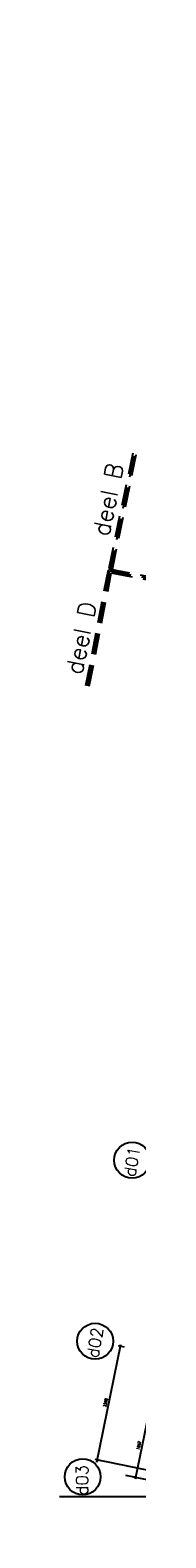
# Model space of a CAD drawing. Extents: x -29284 to 2055880, y -64816 to 121103.
# Tile 4 of 123: x 3880 to 6124, y -2194 to 41855. Entities that reach past the tile are written whole.
import ezdxf

# ---------------------------------------------------------------- set-up
doc = ezdxf.new("R2010")
doc.units = 0
doc.header["$LTSCALE"] = 50
doc.header["$MEASUREMENT"] = 0
doc.header["$PDMODE"] = 3
doc.header["$PDSIZE"] = 0.1
doc.linetypes.add('DASHED', pattern=[0.75, 0.5, -0.25])
doc.layers.get('0').update_dxf_attribs({"linetype": 'CONTINUOUS'})
doc.layers.get('DEFPOINTS').update_dxf_attribs({"linetype": 'CONTINUOUS'})
for name, color, linetype in [('_DETAILNUMMERS', 4, 'CONTINUOUS'), ('_DETAILNUMMERSTEKST', 4, 'CONTINUOUS'), ('A--L$7A1-_STRAMIEN', 1, 'CONTINUOUS'), ('A--L$7A3-_STRAMIEN', 3, 'CONTINUOUS'), ('A--L31--', 2, 'CONTINUOUS'), ('A--M$1A-_F123-', 1, 'CONTINUOUS'), ('A--M1$A-_F123-', 1, 'CONTINUOUS')]:
    doc.layers.add(name, color=color, linetype=linetype)
doc.layers.add('bruto vloeroppervlak', color=3, linetype='CONTINUOUS', plot=False)
doc.styles.add('ALFA-0_25', font='ROMANS')
doc.styles.add('HIEMSTRA', font='romans.shx')
doc.dimstyles.new('1op2', dxfattribs={"dimscale": 30, "dimtxt": 2.5, "dimasz": 2, "dimexe": 2, "dimexo": 0, "dimgap": 2, "dimtad": 1, "dimdec": 0, "dimzin": 0, "dimdsep": 46, "dimtxsty": 'HIEMSTRA', "dimblk1": 'OBLIQUE', "dimblk2": 'OBLIQUE', "dimsah": 1, "dimcen": -3, "dimdle": 2, "dimclrd": 2, "dimclre": 2, "dimclrt": 3, "dimadec": 0, "dimazin": 0, "dimtfac": 1, "dimtdec": 0, "dimtofl": 0, "dimtmove": 2, "dimatfit": 3, "dimldrblk": 'OBLIQUE', "dimfxl": 1, "dimtvp": 0.833333, "dimtolj": 1, "dimtzin": 0, "dimarcsym": 0})
doc.dimstyles.new('STANDARD$0', dxfattribs={"dimscale": 30, "dimtxt": 2.5, "dimasz": 2, "dimexe": 2, "dimexo": 0, "dimgap": 2, "dimtad": 1, "dimdec": 0, "dimzin": 0, "dimdsep": 46, "dimtxsty": 'ALFA-0_25', "dimblk1": 'OBLIQUE', "dimblk2": 'OBLIQUE', "dimsah": 1, "dimcen": -3, "dimdle": 2, "dimclrd": 1, "dimclre": 1, "dimclrt": 2, "dimadec": 0, "dimazin": 0, "dimtfac": 0.666667, "dimtofl": 0, "dimtmove": 2, "dimatfit": 3, "dimldrblk": 'OBLIQUE', "dimfxl": 1, "dimtvp": 0.833333, "dimtolj": 1, "dimtzin": 0, "dimarcsym": 0})

# ---------------------------------------------------------------- blocks, each defined once
blk = doc.blocks.new('_OBLIQUE')
at = {"color": 0, "linetype": 'ByBlock'}
blk.add_line((-0.5, -0.5), (0.5, 0.5), dxfattribs=at)
blk = doc.blocks.new('*D933')
at = {"layer": 'A--M$1A-_F123-', "color": 1, "linetype": 'Continuous', "lineweight": -2, "transparency": 16777216}
for p, q in [((6488, 1455), (6093, -482)), ((6476, 1396), (6417, 1408)), ((6105, -423), (6047, -411))]:
    blk.add_line(p, q, dxfattribs=at)
at = {"layer": 'DEFPOINTS', "color": 0, "linetype": 'Continuous', "transparency": 16777216}
for p in [(6476, 1396), (6105, -423), (6105, -423)]:
    blk.add_point(p, dxfattribs=at)
at = {"layer": 'A--M$1A-_F123-', "color": 1, "linetype": 'Continuous', "lineweight": -2, "transparency": 16777216, "xscale": 60, "yscale": 60, "zscale": 60}
for p, rotation in [((6476, 1396), 78.48629033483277), ((6105, -423), 258.4862903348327)]:
    blk.add_blockref('_OBLIQUE', p, dxfattribs=dict(at, rotation=rotation))
at = {"layer": 'A--M$1A-_F123-', "color": 2, "linetype": 'Continuous', "transparency": 16777216, "insert": (6195, 506), "char_height": 75, "attachment_point": 5, "rotation": 78.4863, "style": 'ALFA-0_25'}
blk.add_mtext('\\A1;1857', dxfattribs=at)
blk = doc.blocks.new('*D936')
at = {"layer": 'A--M1$A-_F123-', "color": 2, "linetype": 'Continuous', "lineweight": -2, "transparency": 16777216}
for p, q in [((4967, 21), (5668, 3459)), ((5773, 3377), (5597, 3412)), ((5096, 56), (4920, 91))]:
    blk.add_line(p, q, dxfattribs=at)
at = {"layer": 'DEFPOINTS', "color": 0, "linetype": 'Continuous', "transparency": 16777216}
for p in [(5656, 3400), (5773, 3377), (5096, 56)]:
    blk.add_point(p, dxfattribs=at)
at = {"layer": 'A--M1$A-_F123-', "color": 2, "linetype": 'Continuous', "lineweight": -2, "transparency": 16777216, "xscale": 60, "yscale": 60, "zscale": 60}
for p, rotation in [((5656, 3400), 78.48629033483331), ((4979, 80), 258.4862903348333)]:
    blk.add_blockref('_OBLIQUE', p, dxfattribs=dict(at, rotation=rotation))
at = {"layer": 'A--M1$A-_F123-', "color": 3, "linetype": 'Continuous', "transparency": 16777216, "insert": (5222, 1759), "char_height": 75, "attachment_point": 5, "rotation": 78.4863, "style": 'HIEMSTRA'}
blk.add_mtext('\\A1;3389', dxfattribs=at)

msp = doc.modelspace()

# ---------------------------------------------------------------- linework, layer by layer
at = {"layer": '_DETAILNUMMERS', "color": 6, "linetype": 'DASHED', "ltscale": 25}
for p, q in [((6016.7, 29493.6), (5312.5, 26119.7)), ((6051.1, 29410), (5352, 26060.6)), ((6110.5, 29449), (5411.4, 26099.5))]:
    msp.add_line(p, q, dxfattribs=at)
for points in [[(4649.3, 22712.3), (5312.5, 26119.7), (20369.1, 23186.6), (22829.3, 35263.7), (31324.5, 33533.7), (31995.5, 36827.6), (38701.7, 41855.5)], [(4698.4, 22702.7), (5352, 26060.6), (20408.2, 23127.7), (22868.3, 35204.8), (31363.6, 33474.8), (32040.7, 36799), (38731.7, 41815.5)], [(4747.5, 22693.2), (5391.4, 26001.6), (20447.2, 23068.7), (22907.3, 35145.8), (31402.6, 33415.8), (32085.9, 36770.4), (38761.7, 41775.5)]]:
    msp.add_lwpolyline(points, dxfattribs=at)
at = {"layer": 'A--L$7A1-_STRAMIEN'}
for centre in [(5998.6, 8841.4), (4920.7, 3550), (4554.8, -412.4)]:
    msp.add_circle(centre, 525, dxfattribs=at)
at = {"layer": 'A--L31--', "color": 1, "linetype": 'Continuous'}
msp.add_line((7912, -517.9), (4920.4, 91.5), dxfattribs=at)
at = {"layer": 'A--M$1A-_F123-', "linetype": 'Continuous'}
msp.add_line((5807.6, -362.7), (7756.5, -759.7), dxfattribs=at)
at = {"layer": 'bruto vloeroppervlak', "color": 0, "linetype": 'Continuous'}
msp.add_lwpolyline([(20907.7, -997.8), (3880.2, -997.8)], dxfattribs=at)

# ---------------------------------------------------------------- texts
at = {"layer": '_DETAILNUMMERSTEKST', "color": 6, "style": 'ALFA-0_25'}
for s, p in [('deel B', (5324, 27038.3)), ('deel D', (4535.6, 22996.6))]:
    msp.add_text(s, height=500, rotation=78.53618, dxfattribs=at).set_placement(p)
at = {"layer": 'A--L$7A3-_STRAMIEN', "style": 'HIEMSTRA'}
for s, rotation, p in [('d01', 80, (6088.8, 8335.7)), ('d02', 80, (5011, 3044.4)), ('d03', 90, (4710.9, -949.4))]:
    msp.add_text(s, height=350, rotation=rotation, dxfattribs=at).set_placement(p)

# ---------------------------------------------------------------- dimensions: what is measured, and where the dimension line sits
at = {"layer": 'A--M$1A-_F123-', "linetype": 'Continuous'}
dim = msp.add_aligned_dim(p1=(6476, 1396.3), p2=(6105.3, -423.4), distance=0, dimstyle='STANDARD$0', dxfattribs=at)
dim.commit()
dim.dimension.update_dxf_attribs({"geometry": '*D933', "text_midpoint": (6195.1, 505.9)})
at = {"layer": 'A--M1$A-_F123-', "linetype": 'Continuous'}
dim = msp.add_aligned_dim(p1=(5096.1, 55.7), p2=(5772.5, 3376.5), distance=119.3, dimstyle='1op2', dxfattribs=at)
dim.commit()
dim.dimension.update_dxf_attribs({"geometry": '*D936', "text_midpoint": (5221.9, 1759.4)})

doc.saveas('drawing.dxf')
